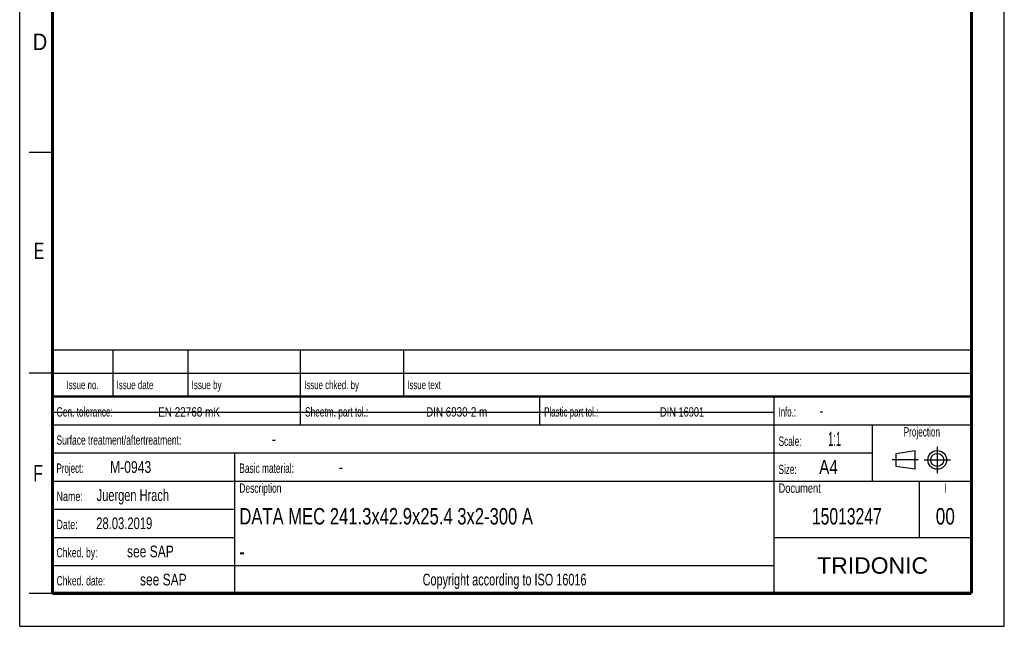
# Model space of a CAD drawing. Header units: millimetres. Extents: x 0 to 210, y 0 to 297.
# Tile 1 of 9: x 0 to 210, y 0 to 129. Entities that reach past the tile are written whole.
import ezdxf
from ezdxf.enums import TextEntityAlignment as Align

# ---------------------------------------------------------------- set-up
doc = ezdxf.new("R2010")
doc.units = ezdxf.units.MM
doc.header["$LTSCALE"] = 19.36
doc.linetypes.add('CENTER', pattern=[0.6, 0.375, -0.075, 0.075, -0.075])
doc.layers.get('0').update_dxf_attribs({"linetype": 'CONTINUOUS'})
doc.layers.add('DEFAULT_1', color=7, linetype='CENTER')
doc.layers.add('Z_NOTICE', color=7, linetype='CONTINUOUS')
doc.styles.add('TEXTSTYLE_2', font='txt', dxfattribs={"width": 0.75})
doc.styles.add('TEXTSTYLE_6', font='arial.ttf')

# ---------------------------------------------------------------- blocks, each defined once
blk = doc.blocks.new('PROJEKTIONSMETHODE_BL0', base_point=(192.31, 35.47))
at = {"color": 2, "linetype": 'CONTINUOUS'}
for p, q in [((186.91, 36.87), (190.91, 37.47)), ((186.91, 34.07), (186.91, 36.87)), ((190.91, 37.47), (190.91, 33.47)), ((190.91, 33.47), (186.91, 34.07))]:
    blk.add_line(p, q, dxfattribs=at)
for radius in [2, 1.4]:
    blk.add_circle((195.71, 35.47), radius, dxfattribs=at)
at = {"layer": 'DEFAULT_1', "color": 2, "linetype": 'CENTER'}
for p, q in [((195.71, 38.27), (195.71, 32.67)), ((191.71, 35.47), (186.11, 35.47)), ((192.91, 35.47), (198.5, 35.47))]:
    blk.add_line(p, q, dxfattribs=at)

msp = doc.modelspace()

# ---------------------------------------------------------------- linework, layer by layer
at = {"color": 2, "linetype": 'CONTINUOUS'}
for p, q in [((0, 0), (0, 297)), ((210, 0), (210, 297)), ((7, 101), (2, 101)), ((6.9136, 48.9602), (6.9136, 58.9602)), ((6.9136, 58.9602), (202.9136, 58.9602)), ((19.9136, 48.9602), (19.9136, 58.9602)), ((35.9136, 48.9602), (35.9136, 58.9602)), ((59.9136, 48.9602), (59.9136, 58.9602)), ((81.9136, 48.9602), (81.9136, 58.9602)), ((202.9136, 48.9602), (202.9136, 58.9602)), ((7, 54), (2, 54)), ((6.9136, 53.9602), (202.9136, 53.9602)), ((6.9135, 6.9601), (6.9135, 48.9601)), ((6.9135, 48.9601), (202.9135, 48.9601)), ((6.9136, 48.9602), (202.9136, 48.9602)), ((59.9135, 42.9601), (59.9135, 48.9601)), ((110.9135, 42.9601), (110.9135, 48.9601)), ((160.9135, 6.9601), (160.9135, 48.9601)), ((202.9135, 6.9601), (202.9135, 48.9601)), ((6.9135, 42.9601), (202.9135, 42.9601)), ((181.9135, 30.9601), (181.9135, 42.9601)), ((6.9135, 36.9601), (181.9135, 36.9601)), ((45.9135, 6.9601), (45.9135, 36.9601)), ((6.9135, 30.9601), (202.9135, 30.9601)), ((191.9135, 18.9601), (191.9135, 30.9601)), ((6.9135, 24.9601), (45.9135, 24.9601)), ((6.9135, 18.9601), (45.9135, 18.9601)), ((160.9135, 18.9601), (202.9135, 18.9601)), ((6.9135, 12.9601), (160.9135, 12.9601)), ((7, 7), (2, 7)), ((6.9135, 6.9601), (202.9135, 6.9601)), ((0, 0), (210, 0))]:
    msp.add_line(p, q, dxfattribs=at)
at = {"color": 7, "linetype": 'CONTINUOUS'}
msp.add_line((6.8945, 45.654), (160.6945, 45.654), dxfattribs=at)
for points, const_width in [([(7, 7), (7, 290)], 0.7), ([(203, 7), (203, 290)], 0.7), ([(7, 49), (203, 49)], 0.5), ([(7, 7), (203, 7)], 0.7)]:
    msp.add_lwpolyline(points, dxfattribs=dict(at, const_width=const_width))

# ---------------------------------------------------------------- block references
at = {"color": 2, "linetype": 'CONTINUOUS'}
msp.add_blockref('PROJEKTIONSMETHODE_BL0', (192.3051, 35.4697), dxfattribs=at)

# ---------------------------------------------------------------- texts
at = {"color": 5, "linetype": 'CONTINUOUS', "style": 'TEXTSTYLE_2'}
for s, width, p in [('D', 0.904762, (2.8073, 122.8572)), ('E', 0.714286, (3.0025, 78.3025)), ('F', 0.714286, (2.9222, 30.897))]:
    msp.add_text(s, height=3.5, dxfattribs=dict(at, width=width)).set_placement(p)
at = {"layer": 'Z_NOTICE', "color": 5, "linetype": 'CONTINUOUS', "style": 'TEXTSTYLE_2'}
for s, height, width, p in [('Issue date ', 1.8, 0.707792, (20.6636, 50.5602)), ('Issue by ', 1.8, 0.71164, (36.6636, 50.5602)), ('Issue chked. by', 1.8, 0.698413, (60.6636, 50.5602)), ('Issue text ', 1.8, 0.694805, (82.6636, 50.5602)), ('Gen. tolerance:', 2, 0.657143, (7.851, 44.7101)), ('EN 22768 mK', 2, 0.792208, (29.5296, 44.7101)), ('Sheetm. part tol.:', 2, 0.662698, (60.851, 44.7101)), ('DIN 6930-2 m', 2, 0.78373, (86.6725, 44.7101)), ('Plastic part tol.:', 2, 0.632275, (111.851, 44.7101)), ('DIN 16901', 2, 0.73545, (136.5772, 44.7101)), ('Info.: ', 2, 0.622449, (161.851, 44.7101)), ('-', 2.5, 0.714286, (170.5653, 44.7101)), ('Surface treatment/aftertreatment: ', 2, 0.67577, (7.851, 38.7101)), ('Scale:  ', 2, 0.660714, (161.851, 38.4601)), ('1:1', 3, 0.5, (172.4225, 38.4601)), ('-', 2.5, 0.714286, (53.8034, 38.7101)), ('Project: ', 2, 0.634921, (7.851, 32.7101)), ('M-0943', 2.5, 0.77381, (19.2796, 32.7101)), ('Basic material: ', 2, 0.66369, (46.851, 32.7101)), ('-', 2.5, 0.714286, (68.0891, 32.7101)), ('Size: ', 2, 0.646825, (161.851, 32.4601)), (' A4', 3, 0.809524, (169.613, 32.4601)), ('Juergen Hrach', 2.5, 0.703297, (16.4225, 26.7101)), ('Description', 2, 0.670996, (46.851, 28.4601)), ('Document', 2, 0.738095, (161.851, 28.4601)), ('Name: ', 2, 0.714286, (7.851, 26.7101)), ('28.03.2019', 2.5, 0.714286, (16.3272, 20.7101)), ('Date: ', 2, 0.706349, (7.851, 20.7101)), ('Chked. by: ', 2, 0.683983, (7.851, 14.7101)), ('see SAP', 2.5, 0.765306, (22.8987, 14.7101)), ('Chked. date: ', 2, 0.684982, (7.851, 8.7101)), ('see SAP', 2.5, 0.765306, (25.6606, 8.7101))]:
    msp.add_text(s, height=height, dxfattribs=dict(at, width=width)).set_placement(p)
for s, height, width, p in [('Issue no.', 1.8, 0.698413, (13.4136, 50.5602)), ('Projection', 2, 0.652381, (192.4135, 40.4601)), ('I', 2, 0.642857, (197.4135, 28.4601)), ('Copyright according to ISO 16016', 2.5, 0.694196, (103.4135, 8.7101))]:
    msp.add_text(s, height=height, dxfattribs=dict(at, width=width)).set_placement(p, align=Align.CENTER)
at = {"layer": 'Z_NOTICE', "color": 7, "linetype": 'CONTINUOUS', "style": 'TEXTSTYLE_2'}
for s, width, p in [('DATA MEC 241.3x42.9x25.4 3x2-300 A', 0.757003, (46.851, 21.7101)), ('-', 0.714286, (46.851, 14.2101))]:
    msp.add_text(s, height=3.5, dxfattribs=dict(at, width=width)).set_placement(p)
for s, width, p in [('15013247', 0.714286, (176.4135, 21.7101)), ('00', 0.785714, (197.4135, 21.7101))]:
    msp.add_text(s, height=3.5, dxfattribs=dict(at, width=width)).set_placement(p, align=Align.CENTER)
at = {"layer": 'Z_NOTICE', "color": 5, "linetype": 'CONTINUOUS', "style": 'TEXTSTYLE_6'}
msp.add_text('TRIDONIC', height=3.5, dxfattribs=at).set_placement((181.9135, 11.2101), align=Align.CENTER)

doc.saveas('drawing.dxf')
